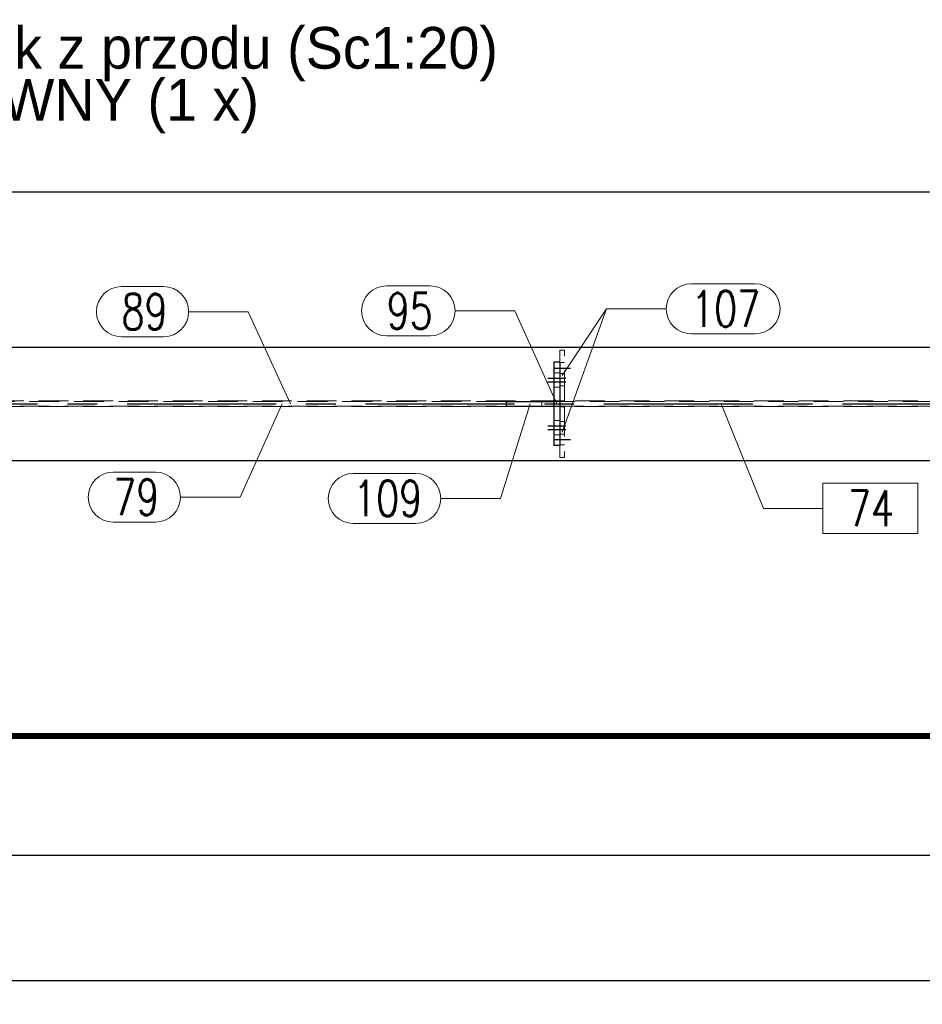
# Model space of a CAD drawing. Header units: millimetres. Extents: x 3536 to 4290, y 11030 to 11491.
# Tile 18 of 102: x 3620 to 3695, y 11030 to 11112. Entities that reach past the tile are written whole.
import ezdxf

# ---------------------------------------------------------------- set-up
doc = ezdxf.new("R2010")
doc.units = ezdxf.units.MM
doc.header["$LTSCALE"] = 10
doc.linetypes.add('HIDDEN', pattern=[0.375, 0.25, -0.125])
doc.linetypes.add('MITTE', pattern=[2, 1.25, -0.25, 0.25, -0.25])
doc.layers.get('Defpoints').update_dxf_attribs({"color": 1})
doc.layers.add('_FORMATKA', color=8, linetype='Continuous', plot=False)
for name, color, linetype, lineweight in [('_RAMKA', 7, 'Continuous', 35), ('PS_DIM', 4, 'Continuous', 13), ('PS_Hidden', 2, 'HIDDEN', 9), ('PS_Pos', 1, 'Continuous', 15), ('PS_SOLID', 7, 'Continuous', 30)]:
    doc.layers.add(name, color=color, linetype=linetype, lineweight=lineweight)
doc.layers.add('PS_MID', color=5, linetype='MITTE')
doc.layers.add('PS_SHAPE', color=3, linetype='Continuous')
doc.styles.add('simplex', font='simplex.shx', dxfattribs={"width": 0.75})
doc.dimstyles.new('1_10_PRZ', dxfattribs={"dimtxt": 2, "dimasz": 1, "dimexe": 2, "dimexo": 5, "dimgap": 1, "dimtad": 1, "dimdec": 0, "dimlfac": 10, "dimtxsty": 'simplex', "dimblk": 'dimznak', "dimcen": 2, "dimse1": 1, "dimse2": 1, "dimclrt": 3, "dimadec": 1, "dimazin": 0, "dimtfac": 1, "dimtdec": 0, "dimtix": 1, "dimtmove": 2, "dimatfit": 3, "dimldrblk": 'dim-grot', "dimfxl": 1, "dimarcsym": 0})
doc.dimstyles.new('1_20_GŁ_DS1-LS20', dxfattribs={"dimtxt": 2, "dimasz": 2, "dimexe": 2, "dimexo": 5, "dimgap": 1, "dimtad": 1, "dimjust": 4, "dimdec": 0, "dimlfac": 20, "dimtxsty": 'simplex', "dimblk1": 'NONE', "dimsah": 1, "dimcen": 2, "dimclrd": 256, "dimclre": 256, "dimclrt": 4, "dimadec": 1, "dimazin": 0, "dimtfac": 1, "dimtdec": 0, "dimtmove": 2, "dimatfit": 3, "dimfxl": 1, "dimarcsym": 0})

# ---------------------------------------------------------------- blocks, each defined once
blk = doc.blocks.new('dimznak')
at = {"color": 0}
for points in [[(0, 2), (0, -2)], [(-2, 0), (2, 0)]]:
    blk.add_lwpolyline(points, dxfattribs=at)
at = {"color": 2}
blk.add_lwpolyline([(1, 1), (-1, -1)], dxfattribs=at)
blk = doc.blocks.new('*D9')
at = {"layer": 'Defpoints', "color": 0, "transparency": 16777216}
for p in [(3537.939, 11042.152), (4287.939, 11042.152), (4287.939, 11031.638)]:
    blk.add_point(p, dxfattribs=at)
at = {"layer": 'PS_DIM', "color": 0, "lineweight": -2, "transparency": 16777216}
blk.add_line((3538.939, 11031.638), (4286.939, 11031.638), dxfattribs=at)
at = {"layer": 'PS_DIM', "color": 0, "lineweight": -2, "transparency": 16777216, "rotation": 180}
blk.add_blockref('dimznak', (3537.939, 11031.638), dxfattribs=at)
at = {"layer": 'PS_DIM', "color": 0, "lineweight": -2, "transparency": 16777216}
blk.add_blockref('dimznak', (4287.939, 11031.638), dxfattribs=at)
at = {"layer": 'PS_DIM', "color": 3, "transparency": 16777216, "insert": (3912.939, 11033.638), "char_height": 2, "attachment_point": 5, "style": 'simplex'}
blk.add_mtext('7500', dxfattribs=at)
blk = doc.blocks.new('dim-grot')
blk.add_hatch(color=256).paths.add_polyline_path([(0, 0), (-2, 0.5), (-2, -0.5)])
blk.add_lwpolyline([(0, 0), (-2, 0.5), (-2, -0.5), (0, 0)])
blk = doc.blocks.new('*D99')
at = {"layer": 'Defpoints', "color": 0, "transparency": 16777216}
for p in [(3766.685, 11097.831), (3591.021, 11075.287), (3766.685, 11074.537)]:
    blk.add_point(p, dxfattribs=at)
at = {"layer": 'PS_DIM', "lineweight": -2, "transparency": 16777216}
for p, q in [((3591.021, 11080.287), (3591.021, 11099.831)), ((3766.685, 11079.537), (3766.685, 11099.831)), ((3591.021, 11097.831), (3764.685, 11097.831))]:
    blk.add_line(p, q, dxfattribs=at)
at = {"layer": 'PS_DIM', "transparency": 16777216}
blk.add_solid([(3764.685, 11098.164), (3764.685, 11097.498), (3766.685, 11097.831)], dxfattribs=at)
at = {"layer": 'PS_DIM', "color": 4, "transparency": 16777216, "insert": (3764.665, 11094.168), "char_height": 2, "attachment_point": 5, "rotation": 90, "style": 'simplex'}
blk.add_mtext('4995', dxfattribs=at)
blk = doc.blocks.new('_None')
blk = doc.blocks.new('*X101')
at = {"color": 0}
for s, p in [('RG.74.2 Widok z przodu (Sc1:20)', (3589.656, 11107.357)), ('RYGIEL GŁÓWNY (1 x)', (3589.656, 11102.982))]:
    blk.add_text(s, height=3.5, dxfattribs=at).set_placement(p)
blk = doc.blocks.new('*X331')
at = {"layer": 'PS_Hidden', "color": 2, "linetype": 'HIDDEN'}
for p, q in [((3664.82, 11084.537), (3664.82, 11083.537)), ((3665.22, 11084.537), (3664.82, 11084.537)), ((3665.22, 11080.287), (3665.22, 11084.537)), ((3665.22, 11083.487), (3664.82, 11083.487)), ((3664.32, 11082.637), (3664.82, 11082.637)), ((3665.22, 11082.587), (3664.82, 11082.587)), ((3664.32, 11081.437), (3664.82, 11081.437)), ((3665.22, 11081.537), (3664.82, 11081.537)), ((3591.099, 11080.272), (3724.935, 11080.272)), ((3660.32, 11080.237), (3597.055, 11080.237)), ((3663.32, 11080.237), (3663.32, 11079.837)), ((3714.835, 11080.237), (3664.32, 11080.237)), ((3665.22, 11080.287), (3664.82, 11080.287)), ((3591.099, 11079.802), (3724.935, 11079.802)), ((3597.055, 11079.837), (3660.32, 11079.837)), ((3664.32, 11079.837), (3714.835, 11079.837)), ((3665.22, 11079.787), (3664.82, 11079.787)), ((3665.22, 11079.787), (3665.22, 11075.537)), ((3664.32, 11078.637), (3664.82, 11078.637)), ((3664.82, 11078.537), (3665.22, 11078.537)), ((3665.22, 11077.487), (3664.82, 11077.487)), ((3664.32, 11077.437), (3664.82, 11077.437)), ((3665.22, 11076.587), (3664.82, 11076.587)), ((3664.82, 11076.537), (3664.82, 11075.537)), ((3665.22, 11075.537), (3664.82, 11075.537))]:
    blk.add_line(p, q, dxfattribs=at)
at = {"layer": 'PS_MID', "color": 5, "linetype": 'MITTE'}
for p, q in [((3664.32, 11083.037), (3665.72, 11083.037)), ((3663.82, 11082.187), (3665.32, 11082.187)), ((3663.82, 11082.187), (3665.32, 11082.187)), ((3663.82, 11081.887), (3665.32, 11081.887)), ((3663.82, 11081.887), (3665.32, 11081.887)), ((3588.521, 11080.037), (3724.935, 11080.037)), ((3663.82, 11078.187), (3665.32, 11078.187)), ((3663.82, 11078.187), (3665.32, 11078.187)), ((3663.82, 11077.887), (3665.32, 11077.887)), ((3663.82, 11077.887), (3665.32, 11077.887)), ((3664.32, 11077.037), (3665.72, 11077.037))]:
    blk.add_line(p, q, dxfattribs=at)
at = {"layer": 'PS_SOLID', "color": 7, "linetype": 'Continuous'}
for p, q in [((3591.021, 11084.787), (3724.935, 11084.787)), ((3664.32, 11083.537), (3664.32, 11076.537)), ((3664.82, 11083.537), (3664.32, 11083.537)), ((3664.82, 11083.537), (3664.82, 11076.537)), ((3660.32, 11080.237), (3664.32, 11080.237)), ((3660.32, 11080.237), (3660.32, 11079.837)), ((3660.32, 11079.837), (3664.32, 11079.837)), ((3664.82, 11076.537), (3664.32, 11076.537)), ((3591.021, 11075.287), (3724.935, 11075.287))]:
    blk.add_line(p, q, dxfattribs=at)
blk = doc.blocks.new('*X338')
at = {"color": 1}
for p, q in [((3650.292, 11089.933), (3653.935, 11089.933)), ((3656.035, 11087.833), (3661.035, 11087.833)), ((3664.57, 11080.037), (3661.035, 11087.833)), ((3650.292, 11085.733), (3653.935, 11085.733))]:
    blk.add_line(p, q, dxfattribs=at)
for centre, start, end in [((3650.292, 11087.833), 90, 270), ((3653.935, 11087.833), 270, 90)]:
    blk.add_arc(centre, 2.1, start, end, dxfattribs=at)
at = {"color": 2, "style": 'simplex', "width": 0.75}
blk.add_text('95', height=3, dxfattribs=at).set_placement((3650.292, 11086.333))
blk = doc.blocks.new('*X339')
at = {"color": 1}
for p, q in [((3675.838, 11090.106), (3681.195, 11090.106)), ((3665.02, 11077.662), (3668.738, 11088.006)), ((3668.738, 11088.006), (3673.738, 11088.006)), ((3675.838, 11085.906), (3681.195, 11085.906))]:
    blk.add_line(p, q, dxfattribs=at)
for centre, start, end in [((3675.838, 11088.006), 90, 270), ((3681.195, 11088.006), 270, 90)]:
    blk.add_arc(centre, 2.1, start, end, dxfattribs=at)
at = {"color": 2, "style": 'simplex', "width": 0.75}
blk.add_text('107', height=3, dxfattribs=at).set_placement((3675.838, 11086.506))
blk = doc.blocks.new('*X340')
at = {"color": 1}
for p, q in [((3675.838, 11090.106), (3681.195, 11090.106)), ((3665.02, 11082.412), (3668.738, 11088.006)), ((3668.738, 11088.006), (3673.738, 11088.006)), ((3675.838, 11085.906), (3681.195, 11085.906))]:
    blk.add_line(p, q, dxfattribs=at)
for centre, start, end in [((3675.838, 11088.006), 90, 270), ((3681.195, 11088.006), 270, 90)]:
    blk.add_arc(centre, 2.1, start, end, dxfattribs=at)
at = {"color": 2, "style": 'simplex', "width": 0.75}
blk.add_text('107', height=3, dxfattribs=at).set_placement((3675.838, 11086.506))
blk = doc.blocks.new('*X341')
at = {"color": 1}
for p, q in [((3662.32, 11080.037), (3659.838, 11072.09)), ((3647.488, 11074.19), (3652.738, 11074.19)), ((3654.838, 11072.09), (3659.838, 11072.09)), ((3647.488, 11069.99), (3652.738, 11069.99))]:
    blk.add_line(p, q, dxfattribs=at)
for centre, start, end in [((3647.488, 11072.09), 90, 270), ((3652.738, 11072.09), 270, 90)]:
    blk.add_arc(centre, 2.1, start, end, dxfattribs=at)
at = {"color": 2, "style": 'simplex', "width": 0.75}
blk.add_text('109', height=3, dxfattribs=at).set_placement((3647.488, 11070.59))
blk = doc.blocks.new('*X342')
at = {"color": 1}
for p, q in [((3628.051, 11089.865), (3631.587, 11089.865)), ((3633.687, 11087.765), (3638.687, 11087.765)), ((3642.222, 11080.037), (3638.687, 11087.765)), ((3628.051, 11085.665), (3631.587, 11085.665))]:
    blk.add_line(p, q, dxfattribs=at)
for centre, start, end in [((3628.051, 11087.765), 90, 270), ((3631.587, 11087.765), 270, 90)]:
    blk.add_arc(centre, 2.1, start, end, dxfattribs=at)
at = {"color": 2, "style": 'simplex', "width": 0.75}
blk.add_text('89', height=3, dxfattribs=at).set_placement((3628.051, 11086.265))
blk = doc.blocks.new('*X343')
at = {"color": 1}
for p, q in [((3678.353, 11080.037), (3681.889, 11071.26)), ((3694.839, 11073.36), (3686.889, 11073.36)), ((3686.889, 11073.36), (3686.889, 11069.16)), ((3694.839, 11069.16), (3694.839, 11073.36)), ((3681.889, 11071.26), (3686.889, 11071.26)), ((3686.889, 11069.16), (3694.839, 11069.16))]:
    blk.add_line(p, q, dxfattribs=at)
at = {"color": 30, "style": 'simplex', "width": 0.75}
blk.add_text('74', height=3, dxfattribs=at).set_placement((3688.989, 11069.76))
blk = doc.blocks.new('*X344')
at = {"color": 1}
for p, q in [((3641.533, 11080.037), (3637.997, 11072.2)), ((3627.362, 11074.3), (3630.897, 11074.3)), ((3632.997, 11072.2), (3637.997, 11072.2)), ((3627.362, 11070.1), (3630.897, 11070.1))]:
    blk.add_line(p, q, dxfattribs=at)
for centre, start, end in [((3627.362, 11072.2), 90, 270), ((3630.897, 11072.2), 270, 90)]:
    blk.add_arc(centre, 2.1, start, end, dxfattribs=at)
at = {"color": 2, "style": 'simplex', "width": 0.75}
blk.add_text('79', height=3, dxfattribs=at).set_placement((3627.362, 11070.7))

msp = doc.modelspace()

# ---------------------------------------------------------------- linework, layer by layer
at = {"layer": '_FORMATKA', "lineweight": -3}
msp.add_lwpolyline([(3537.939, 11042.152), (4287.939, 11042.152), (4287.939, 11462.152), (3537.939, 11462.152)], close=True, dxfattribs=at)
at = {"layer": '_RAMKA', "lineweight": -3, "const_width": 0.5}
msp.add_lwpolyline([(3567.939, 11052.152), (4277.939, 11052.152), (4277.939, 11452.152), (3567.939, 11452.152)], close=True, dxfattribs=at)

# ---------------------------------------------------------------- block references
msp.add_blockref('*X101', (0, 0.802))
at = {"layer": 'PS_Pos'}
for name in ['*X338', '*X339', '*X340', '*X342', '*X344', '*X341', '*X343']:
    msp.add_blockref(name, (0, 0), dxfattribs=at)
at = {"layer": 'PS_SHAPE'}
msp.add_blockref('*X331', (0, 0), dxfattribs=at)

# ---------------------------------------------------------------- dimensions: what is measured, and where the dimension line sits
at = {"layer": 'PS_DIM'}
dim = msp.add_linear_dim(base=(3766.685, 11097.831), p1=(3591.021, 11075.287), p2=(3766.685, 11074.537), text='4995', dimstyle='1_20_GŁ_DS1-LS20', dxfattribs=at)
dim.commit()
dim.dimension.update_dxf_attribs({"geometry": '*D99', "text_midpoint": (3764.665, 11094.168), "dimtype": 128, "text_rotation": 90})
dim = msp.add_linear_dim(base=(4287.939, 11031.638), p1=(3537.939, 11042.152), p2=(4287.939, 11042.152), dimstyle='1_10_PRZ', dxfattribs=at)
dim.commit()
dim.dimension.update_dxf_attribs({"geometry": '*D9', "text_midpoint": (3912.939, 11033.638)})

doc.saveas('drawing.dxf')
